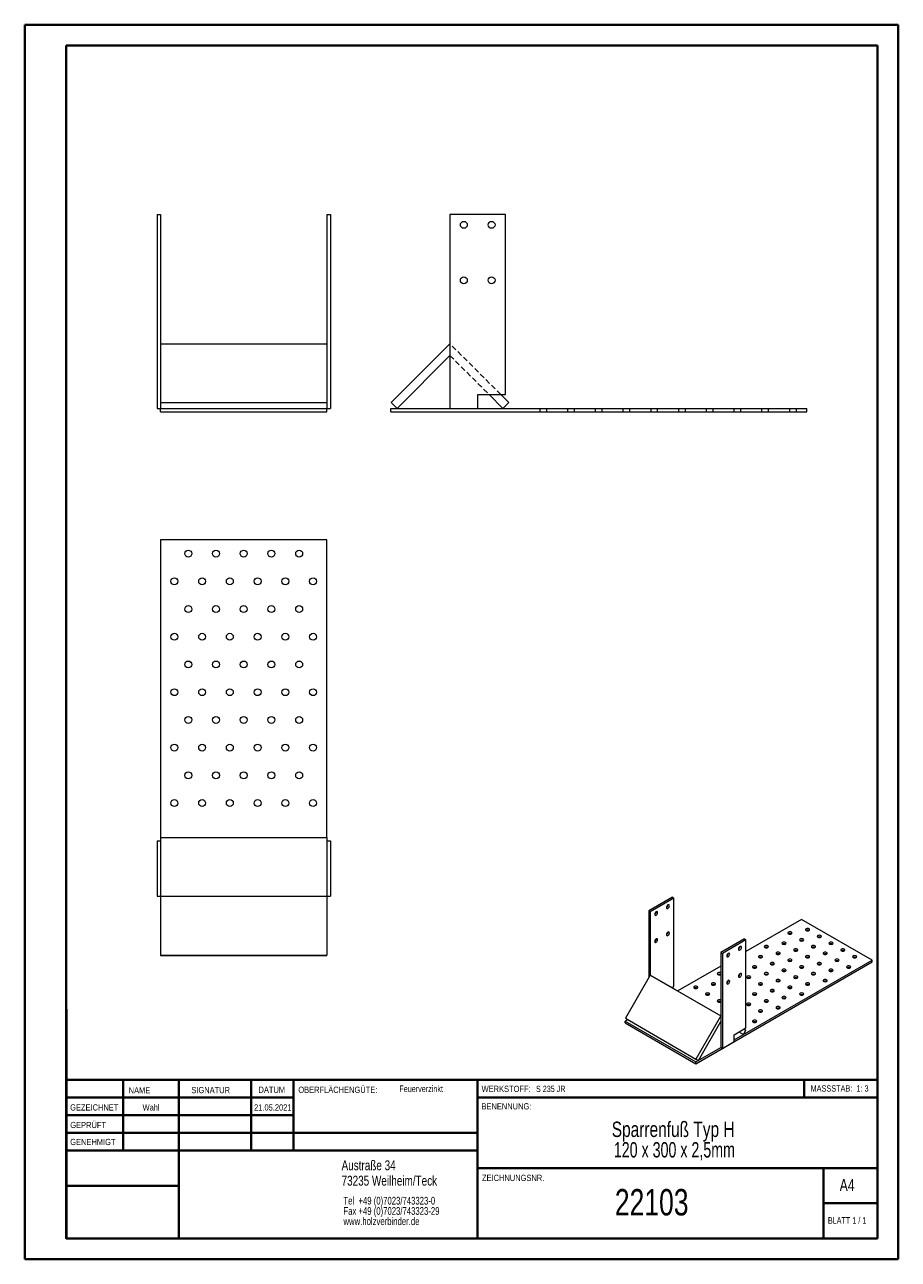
# Model space of a CAD drawing. Header units: millimetres. Extents: x 0 to 210, y 0 to 297.
import ezdxf

# ---------------------------------------------------------------- set-up
doc = ezdxf.new("R2010")
doc.units = ezdxf.units.MM
doc.linetypes.add('HIDDEN', pattern=[1.905, 1.27, -0.635])
doc.styles.add('SLDTEXTSTYLE0', font='TXT', dxfattribs={"width": 0.75})
doc.styles.add('SLDTEXTSTYLE1', font='TXT', dxfattribs={"width": 0.681818})
doc.styles.add('SLDTEXTSTYLE2', font='TXT', dxfattribs={"width": 0.7})
doc.styles.add('SLDTEXTSTYLE3', font='TXT', dxfattribs={"width": 0.6875})
doc.styles.add('SLDTEXTSTYLE4', font='TXT', dxfattribs={"width": 0.691176})

# ---------------------------------------------------------------- blocks, each defined once
blk = doc.blocks.new('SW_NOTE_0')
at = {"color": 0, "linetype": 'Continuous', "lineweight": 0, "char_height": 1.8521, "attachment_point": 1, "style": 'SLDTEXTSTYLE0'}
for s, insert in [('Tel  +49 (0)7023/743323-0', (0, 2.39)), ('Fax +49 (0)7023/743323-29', (0, -0.08)), ('www.holzverbinder.de', (0, -2.55))]:
    blk.add_mtext(s, dxfattribs=dict(at, insert=insert))
blk = doc.blocks.new('SW_NOTE_1')
at = {"color": 0, "linetype": 'Continuous', "lineweight": 0, "char_height": 3.7042, "attachment_point": 2}
for s, insert, style in [('Sparrenfuß Typ H', (19.85, 4.77), 'SLDTEXTSTYLE0'), ('120 x 300 x 2,5mm', (20.15, -0.16), 'SLDTEXTSTYLE4')]:
    blk.add_mtext(s, dxfattribs=dict(at, insert=insert, style=style))

msp = doc.modelspace()

# ---------------------------------------------------------------- linework, layer by layer
at = {"color": 7, "linetype": 'Continuous', "lineweight": 40}
for p, q in [((0.08, 0.21), (0.08, 297.21)), ((0.08, 297.21), (210.08, 297.21)), ((210.08, 0.21), (210.08, 297.21)), ((210.08, 292.21), (210.08, 297.21)), ((10.08, 292.21), (205.08, 292.21)), ((10.08, 5.21), (10.08, 292.21)), ((205.08, 5.21), (205.08, 292.21)), ((10.11, 60.37), (10.11, 5.12)), ((205.08, 43.37), (10.11, 43.37)), ((23.71, 43.37), (23.71, 26.37)), ((37.1, 43.37), (37.1, 5.12)), ((54.51, 43.37), (54.51, 26.37)), ((64.71, 26.37), (64.71, 43.37)), ((108.91, 43.37), (108.91, 5.12)), ((187.47, 39.12), (187.47, 43.37)), ((64.71, 39.1), (10.11, 39.1)), ((205.08, 39.12), (108.91, 39.12)), ((64.71, 34.87), (10.11, 34.87)), ((108.91, 30.62), (10.11, 30.62)), ((108.91, 26.37), (10.11, 26.37)), ((108.91, 22.12), (205.08, 22.12)), ((192.08, 5.21), (192.08, 22.21)), ((37.1, 17.87), (10.11, 17.87)), ((10.11, 13.71), (10.08, 13.71)), ((205.08, 13.71), (192.08, 13.71)), ((10.11, 9.46), (10.08, 9.46)), ((10.08, 5.21), (205.08, 5.21)), ((205.08, 5.21), (180.99, 5.21)), ((0.08, 0.21), (210.08, 0.21))]:
    msp.add_line(p, q, dxfattribs=at)
at = {"color": 7, "linetype": 'Continuous', "lineweight": 15}
for p, q in [((31.89, 251.57), (31.89, 204.9)), ((31.89, 251.57), (32.73, 251.57)), ((32.73, 251.57), (32.73, 220.46)), ((72.73, 251.57), (72.73, 220.46)), ((72.73, 251.57), (73.56, 251.57)), ((73.56, 251.57), (73.56, 204.9)), ((102.3, 251.57), (102.3, 204.9)), ((115.64, 251.57), (102.3, 251.57)), ((115.64, 208.24), (115.64, 251.57)), ((32.73, 220.46), (72.73, 220.46)), ((32.73, 220.46), (32.73, 206.32)), ((72.73, 220.46), (72.73, 206.32)), ((102.3, 220.46), (88.17, 206.32)), ((89.58, 204.9), (102.3, 217.63)), ((108.97, 204.9), (108.97, 208.24)), ((108.97, 208.24), (115.64, 208.24)), ((111.71, 208.24), (115.04, 204.91)), ((116.45, 206.33), (114.54, 208.24)), ((32.73, 206.32), (72.73, 206.32)), ((32.73, 206.32), (32.73, 204.9)), ((72.73, 206.32), (72.73, 204.9)), ((88.17, 206.32), (89.58, 204.9)), ((115.04, 204.91), (116.45, 206.33)), ((31.89, 204.9), (32.73, 204.9)), ((32.73, 204.07), (32.73, 204.9)), ((32.73, 204.9), (72.73, 204.9)), ((32.73, 204.07), (72.73, 204.07)), ((72.73, 204.07), (72.73, 204.9)), ((72.73, 204.9), (73.56, 204.9)), ((88.07, 204.07), (88.07, 204.9)), ((88.07, 204.9), (102.3, 204.9)), ((88.07, 204.07), (188.07, 204.07)), ((102.3, 204.9), (108.97, 204.9)), ((108.97, 204.9), (188.07, 204.9)), ((188.07, 204.07), (188.07, 204.9)), ((32.73, 173.31), (32.73, 101.7)), ((72.73, 173.31), (32.73, 173.31)), ((72.73, 101.7), (72.73, 173.31)), ((32.73, 101.7), (72.73, 101.7)), ((32.73, 101.7), (32.73, 100.88)), ((72.73, 101.7), (72.73, 100.88)), ((31.89, 100.88), (31.89, 87.55)), ((31.89, 100.88), (32.73, 100.88)), ((32.73, 100.88), (32.73, 87.55)), ((72.73, 100.88), (72.73, 87.55)), ((72.73, 100.88), (73.56, 100.88)), ((73.56, 100.88), (73.56, 87.55)), ((31.89, 87.55), (32.73, 87.55)), ((32.73, 87.55), (32.73, 73.41)), ((32.73, 87.55), (72.73, 87.55)), ((72.73, 87.55), (72.73, 73.41)), ((72.73, 87.55), (73.56, 87.55)), ((155.77, 87.3), (150.11, 84.03)), ((156.12, 87.09), (150.46, 83.83)), ((155.77, 87.3), (156.12, 87.09)), ((156.12, 65.86), (156.12, 87.09)), ((150.11, 84.03), (150.46, 83.83)), ((150.11, 84.03), (150.11, 67.97)), ((150.46, 83.83), (150.46, 68.59)), ((186.85, 81.97), (173.45, 74.23)), ((203.82, 72.17), (186.85, 81.97)), ((173.09, 77.29), (167.44, 74.03)), ((173.09, 77.29), (173.45, 77.09)), ((173.45, 77.09), (167.79, 73.82)), ((173.45, 55.86), (173.45, 77.09)), ((32.73, 73.41), (72.73, 73.41)), ((32.73, 73.41), (32.73, 73.31)), ((32.73, 73.31), (72.73, 73.31)), ((72.73, 73.31), (72.73, 73.41)), ((161.39, 47.27), (203.82, 71.76)), ((167.44, 74.03), (167.79, 73.82)), ((167.44, 74.03), (167.44, 51.17)), ((167.79, 73.82), (167.79, 50.96)), ((170.62, 53), (203.82, 72.17)), ((203.82, 71.76), (203.82, 72.17)), ((150.46, 68.59), (144.47, 58.19)), ((150.46, 68.59), (167.44, 58.79)), ((156.47, 65.13), (150.46, 68.59)), ((167.44, 70.76), (157.07, 64.78)), ((155.66, 65.59), (156.12, 65.86)), ((156.47, 65.13), (167.44, 58.79)), ((145.07, 57.85), (144.42, 57.47)), ((144.42, 57.47), (161.39, 47.68)), ((144.42, 57.07), (144.42, 57.47)), ((144.42, 57.07), (161.39, 47.27)), ((144.47, 58.19), (161.44, 48.4)), ((167.44, 58.79), (161.44, 48.4)), ((162.04, 48.05), (167.44, 57.4)), ((170.62, 54.23), (173.45, 55.86)), ((170.62, 52.59), (170.62, 54.23)), ((171.78, 54.9), (172.84, 54.29)), ((172.84, 54.29), (173.44, 55.33)), ((173.44, 55.33), (172.98, 55.59)), ((172.98, 55.59), (173.44, 55.33)), ((161.39, 47.68), (167.44, 51.17)), ((167.44, 51.17), (167.79, 50.96)), ((167.79, 50.96), (170.62, 52.59)), ((161.39, 47.27), (161.39, 47.68)), ((161.44, 48.4), (162.04, 48.05))]:
    msp.add_line(p, q, dxfattribs=at)
at = {"color": 7, "linetype": 'HIDDEN', "lineweight": 0}
for p, q in [((114.54, 208.24), (102.3, 220.46)), ((102.3, 217.63), (102.31, 217.64)), ((102.31, 217.64), (111.71, 208.24)), ((123.9, 204.9), (123.9, 204.07)), ((125.57, 204.07), (125.57, 204.9)), ((130.57, 204.9), (130.57, 204.07)), ((132.23, 204.07), (132.23, 204.9)), ((137.23, 204.9), (137.23, 204.07)), ((138.9, 204.07), (138.9, 204.9)), ((143.9, 204.9), (143.9, 204.07)), ((145.57, 204.07), (145.57, 204.9)), ((150.57, 204.9), (150.57, 204.07)), ((152.23, 204.07), (152.23, 204.9)), ((157.23, 204.9), (157.23, 204.07)), ((158.9, 204.07), (158.9, 204.9)), ((163.9, 204.9), (163.9, 204.07)), ((165.57, 204.07), (165.57, 204.9)), ((170.57, 204.9), (170.57, 204.07)), ((172.23, 204.07), (172.23, 204.9)), ((177.23, 204.9), (177.23, 204.07)), ((178.9, 204.07), (178.9, 204.9)), ((183.9, 204.9), (183.9, 204.07)), ((185.57, 204.07), (185.57, 204.9))]:
    msp.add_line(p, q, dxfattribs=at)
at = {"color": 7, "linetype": 'Continuous', "lineweight": 0}
for p, q in [((64.71, 39.12), (10.11, 39.12)), ((23.71, 5.21), (23.71, 5.12)), ((54.51, 5.21), (54.51, 5.12))]:
    msp.add_line(p, q, dxfattribs=at)
at = {"color": 7, "linetype": 'Continuous', "lineweight": 15, "flags": 128}
for points in [[(152.23, 83.62), (152.21, 83.76), (152.13, 83.85), (152.01, 83.87), (151.88, 83.83), (151.74, 83.72), (151.63, 83.56), (151.55, 83.38), (151.53, 83.21), (151.55, 83.07), (151.63, 82.98), (151.74, 82.96), (151.88, 83.01), (152.01, 83.12), (152.13, 83.27), (152.21, 83.45), (152.23, 83.62)], [(155.06, 85.25), (155.03, 85.39), (154.96, 85.48), (154.84, 85.51), (154.71, 85.46), (154.57, 85.35), (154.46, 85.19), (154.38, 85.02), (154.35, 84.85), (154.38, 84.71), (154.46, 84.62), (154.57, 84.59), (154.71, 84.64), (154.84, 84.75), (154.96, 84.91), (155.03, 85.08), (155.06, 85.25)], [(152.23, 77.09), (152.21, 77.23), (152.13, 77.32), (152.01, 77.34), (151.88, 77.29), (151.74, 77.18), (151.63, 77.03), (151.55, 76.85), (151.53, 76.68), (151.55, 76.54), (151.63, 76.45), (151.74, 76.43), (151.88, 76.48), (152.01, 76.59), (152.13, 76.74), (152.21, 76.92), (152.23, 77.09)], [(155.06, 78.72), (155.03, 78.86), (154.96, 78.95), (154.84, 78.97), (154.71, 78.93), (154.57, 78.82), (154.46, 78.66), (154.38, 78.49), (154.35, 78.31), (154.38, 78.17), (154.46, 78.08), (154.57, 78.06), (154.71, 78.11), (154.84, 78.22), (154.96, 78.37), (155.03, 78.55), (155.06, 78.72)], [(183.67, 78.5), (183.83, 78.43), (184.02, 78.41), (184.21, 78.43), (184.38, 78.5), (184.48, 78.59), (184.52, 78.7), (184.48, 78.81), (184.38, 78.91), (184.21, 78.97), (184.02, 78.99), (183.83, 78.97), (183.67, 78.91), (183.56, 78.81), (183.52, 78.7), (183.56, 78.59), (183.67, 78.5)], [(186.5, 76.86), (186.66, 76.8), (186.85, 76.78), (187.04, 76.8), (187.2, 76.86), (187.31, 76.96), (187.35, 77.07), (187.31, 77.18), (187.2, 77.27), (187.04, 77.34), (186.85, 77.36), (186.66, 77.34), (186.5, 77.27), (186.39, 77.18), (186.35, 77.07), (186.39, 76.96), (186.5, 76.86)], [(187.91, 79.31), (188.07, 79.25), (188.26, 79.23), (188.46, 79.25), (188.62, 79.31), (188.73, 79.41), (188.76, 79.52), (188.73, 79.63), (188.62, 79.72), (188.46, 79.78), (188.26, 79.81), (188.07, 79.78), (187.91, 79.72), (187.8, 79.63), (187.76, 79.52), (187.8, 79.41), (187.91, 79.31)], [(190.74, 77.68), (190.9, 77.62), (191.09, 77.6), (191.28, 77.62), (191.45, 77.68), (191.55, 77.77), (191.59, 77.89), (191.55, 78), (191.45, 78.09), (191.28, 78.15), (191.09, 78.17), (190.9, 78.15), (190.74, 78.09), (190.63, 78), (190.59, 77.89), (190.63, 77.77), (190.74, 77.68)], [(172.39, 75.25), (172.36, 75.39), (172.28, 75.48), (172.17, 75.5), (172.03, 75.46), (171.9, 75.35), (171.78, 75.19), (171.7, 75.02), (171.68, 74.84), (171.7, 74.7), (171.78, 74.62), (171.9, 74.59), (172.03, 74.64), (172.17, 74.75), (172.28, 74.9), (172.36, 75.08), (172.39, 75.25)], [(178.01, 75.23), (178.17, 75.17), (178.36, 75.15), (178.56, 75.17), (178.72, 75.23), (178.83, 75.33), (178.86, 75.44), (178.83, 75.55), (178.72, 75.64), (178.56, 75.7), (178.36, 75.72), (178.17, 75.7), (178.01, 75.64), (177.9, 75.55), (177.86, 75.44), (177.9, 75.33), (178.01, 75.23)], [(182.25, 76.05), (182.42, 75.99), (182.61, 75.96), (182.8, 75.99), (182.96, 76.05), (183.07, 76.14), (183.11, 76.25), (183.07, 76.36), (182.96, 76.46), (182.8, 76.52), (182.61, 76.54), (182.42, 76.52), (182.25, 76.46), (182.15, 76.36), (182.11, 76.25), (182.15, 76.14), (182.25, 76.05)], [(185.08, 74.42), (185.24, 74.35), (185.44, 74.33), (185.63, 74.35), (185.79, 74.42), (185.9, 74.51), (185.94, 74.62), (185.9, 74.73), (185.79, 74.82), (185.63, 74.89), (185.44, 74.91), (185.24, 74.89), (185.08, 74.82), (184.97, 74.73), (184.94, 74.62), (184.97, 74.51), (185.08, 74.42)], [(189.32, 75.23), (189.49, 75.17), (189.68, 75.15), (189.87, 75.17), (190.03, 75.23), (190.14, 75.33), (190.18, 75.44), (190.14, 75.55), (190.03, 75.64), (189.87, 75.7), (189.68, 75.72), (189.49, 75.7), (189.32, 75.64), (189.22, 75.55), (189.18, 75.44), (189.22, 75.33), (189.32, 75.23)], [(193.57, 76.05), (193.73, 75.99), (193.92, 75.96), (194.11, 75.99), (194.27, 76.05), (194.38, 76.14), (194.42, 76.25), (194.38, 76.36), (194.27, 76.46), (194.11, 76.52), (193.92, 76.54), (193.73, 76.52), (193.57, 76.46), (193.46, 76.36), (193.42, 76.25), (193.46, 76.14), (193.57, 76.05)], [(196.4, 74.42), (196.56, 74.35), (196.75, 74.33), (196.94, 74.35), (197.1, 74.42), (197.21, 74.51), (197.25, 74.62), (197.21, 74.73), (197.1, 74.82), (196.94, 74.89), (196.75, 74.91), (196.56, 74.89), (196.4, 74.82), (196.29, 74.73), (196.25, 74.62), (196.29, 74.51), (196.4, 74.42)], [(169.56, 73.62), (169.53, 73.76), (169.45, 73.85), (169.34, 73.87), (169.2, 73.82), (169.07, 73.72), (168.95, 73.56), (168.88, 73.38), (168.85, 73.21), (168.88, 73.07), (168.95, 72.98), (169.07, 72.96), (169.2, 73.01), (169.34, 73.12), (169.45, 73.27), (169.53, 73.45), (169.56, 73.62)], [(176.6, 72.78), (176.76, 72.72), (176.95, 72.7), (177.14, 72.72), (177.3, 72.78), (177.41, 72.88), (177.45, 72.99), (177.41, 73.1), (177.3, 73.19), (177.14, 73.25), (176.95, 73.28), (176.76, 73.25), (176.6, 73.19), (176.49, 73.1), (176.45, 72.99), (176.49, 72.88), (176.6, 72.78)], [(179.43, 71.15), (179.59, 71.09), (179.78, 71.07), (179.97, 71.09), (180.13, 71.15), (180.24, 71.24), (180.28, 71.35), (180.24, 71.46), (180.13, 71.56), (179.97, 71.62), (179.78, 71.64), (179.59, 71.62), (179.43, 71.56), (179.32, 71.46), (179.28, 71.35), (179.32, 71.24), (179.43, 71.15)], [(180.84, 73.6), (181, 73.54), (181.19, 73.51), (181.38, 73.54), (181.55, 73.6), (181.65, 73.69), (181.69, 73.8), (181.65, 73.91), (181.55, 74.01), (181.38, 74.07), (181.19, 74.09), (181, 74.07), (180.84, 74.01), (180.73, 73.91), (180.69, 73.8), (180.73, 73.69), (180.84, 73.6)], [(183.67, 71.97), (183.83, 71.9), (184.02, 71.88), (184.21, 71.9), (184.38, 71.97), (184.48, 72.06), (184.52, 72.17), (184.48, 72.28), (184.38, 72.37), (184.21, 72.44), (184.02, 72.46), (183.83, 72.44), (183.67, 72.37), (183.56, 72.28), (183.52, 72.17), (183.56, 72.06), (183.67, 71.97)], [(187.91, 72.78), (188.07, 72.72), (188.26, 72.7), (188.46, 72.72), (188.62, 72.78), (188.73, 72.88), (188.76, 72.99), (188.73, 73.1), (188.62, 73.19), (188.46, 73.25), (188.26, 73.28), (188.07, 73.25), (187.91, 73.19), (187.8, 73.1), (187.76, 72.99), (187.8, 72.88), (187.91, 72.78)], [(190.74, 71.15), (190.9, 71.09), (191.09, 71.07), (191.28, 71.09), (191.45, 71.15), (191.55, 71.24), (191.59, 71.35), (191.55, 71.46), (191.45, 71.56), (191.28, 71.62), (191.09, 71.64), (190.9, 71.62), (190.74, 71.56), (190.63, 71.46), (190.59, 71.35), (190.63, 71.24), (190.74, 71.15)], [(192.15, 73.6), (192.32, 73.54), (192.51, 73.51), (192.7, 73.54), (192.86, 73.6), (192.97, 73.69), (193.01, 73.8), (192.97, 73.91), (192.86, 74.01), (192.7, 74.07), (192.51, 74.09), (192.32, 74.07), (192.15, 74.01), (192.04, 73.91), (192.01, 73.8), (192.04, 73.69), (192.15, 73.6)], [(194.98, 71.97), (195.14, 71.9), (195.34, 71.88), (195.53, 71.9), (195.69, 71.97), (195.8, 72.06), (195.84, 72.17), (195.8, 72.28), (195.69, 72.37), (195.53, 72.44), (195.34, 72.46), (195.14, 72.44), (194.98, 72.37), (194.87, 72.28), (194.84, 72.17), (194.87, 72.06), (194.98, 71.97)], [(199.22, 72.78), (199.39, 72.72), (199.58, 72.7), (199.77, 72.72), (199.93, 72.78), (200.04, 72.88), (200.08, 72.99), (200.04, 73.1), (199.93, 73.19), (199.77, 73.25), (199.58, 73.28), (199.39, 73.25), (199.22, 73.19), (199.12, 73.1), (199.08, 72.99), (199.12, 72.88), (199.22, 72.78)], [(167.44, 69.09), (167.4, 69.11), (167.24, 69.17), (167.05, 69.19), (166.86, 69.17), (166.7, 69.11), (166.59, 69.02), (166.55, 68.9), (166.59, 68.79), (166.7, 68.7)], [(172.39, 68.72), (172.36, 68.86), (172.28, 68.95), (172.17, 68.97), (172.03, 68.93), (171.9, 68.82), (171.78, 68.66), (171.7, 68.48), (171.68, 68.31), (171.7, 68.17), (171.78, 68.08), (171.9, 68.06), (172.03, 68.11), (172.17, 68.22), (172.28, 68.37), (172.36, 68.55), (172.39, 68.72)], [(173.77, 67.88), (173.93, 67.82), (174.12, 67.8), (174.31, 67.82), (174.48, 67.88), (174.58, 67.98), (174.62, 68.09), (174.58, 68.2), (174.48, 68.29), (174.31, 68.35), (174.12, 68.38), (173.93, 68.35), (173.77, 68.29), (173.66, 68.2), (173.62, 68.09), (173.66, 67.98), (173.77, 67.88)], [(175.18, 70.33), (175.34, 70.27), (175.54, 70.25), (175.73, 70.27), (175.89, 70.33), (176, 70.43), (176.04, 70.54), (176, 70.65), (175.89, 70.74), (175.73, 70.8), (175.54, 70.83), (175.34, 70.8), (175.18, 70.74), (175.07, 70.65), (175.04, 70.54), (175.07, 70.43), (175.18, 70.33)], [(178.01, 68.7), (178.17, 68.64), (178.36, 68.62), (178.56, 68.64), (178.72, 68.7), (178.83, 68.79), (178.86, 68.9), (178.83, 69.02), (178.72, 69.11), (178.56, 69.17), (178.36, 69.19), (178.17, 69.17), (178.01, 69.11), (177.9, 69.02), (177.86, 68.9), (177.9, 68.79), (178.01, 68.7)], [(182.25, 69.52), (182.42, 69.45), (182.61, 69.43), (182.8, 69.45), (182.96, 69.52), (183.07, 69.61), (183.11, 69.72), (183.07, 69.83), (182.96, 69.93), (182.8, 69.99), (182.61, 70.01), (182.42, 69.99), (182.25, 69.93), (182.15, 69.83), (182.11, 69.72), (182.15, 69.61), (182.25, 69.52)], [(185.08, 67.88), (185.24, 67.82), (185.44, 67.8), (185.63, 67.82), (185.79, 67.88), (185.9, 67.98), (185.94, 68.09), (185.9, 68.2), (185.79, 68.29), (185.63, 68.35), (185.44, 68.38), (185.24, 68.35), (185.08, 68.29), (184.97, 68.2), (184.94, 68.09), (184.97, 67.98), (185.08, 67.88)], [(186.5, 70.33), (186.66, 70.27), (186.85, 70.25), (187.04, 70.27), (187.2, 70.33), (187.31, 70.43), (187.35, 70.54), (187.31, 70.65), (187.2, 70.74), (187.04, 70.8), (186.85, 70.83), (186.66, 70.8), (186.5, 70.74), (186.39, 70.65), (186.35, 70.54), (186.39, 70.43), (186.5, 70.33)], [(189.32, 68.7), (189.49, 68.64), (189.68, 68.62), (189.87, 68.64), (190.03, 68.7), (190.14, 68.79), (190.18, 68.9), (190.14, 69.02), (190.03, 69.11), (189.87, 69.17), (189.68, 69.19), (189.49, 69.17), (189.32, 69.11), (189.22, 69.02), (189.18, 68.9), (189.22, 68.79), (189.32, 68.7)], [(193.57, 69.52), (193.73, 69.45), (193.92, 69.43), (194.11, 69.45), (194.27, 69.52), (194.38, 69.61), (194.42, 69.72), (194.38, 69.83), (194.27, 69.93), (194.11, 69.99), (193.92, 70.01), (193.73, 69.99), (193.57, 69.93), (193.46, 69.83), (193.42, 69.72), (193.46, 69.61), (193.57, 69.52)], [(197.81, 70.33), (197.97, 70.27), (198.16, 70.25), (198.35, 70.27), (198.52, 70.33), (198.63, 70.43), (198.66, 70.54), (198.63, 70.65), (198.52, 70.74), (198.35, 70.8), (198.16, 70.83), (197.97, 70.8), (197.81, 70.74), (197.7, 70.65), (197.66, 70.54), (197.7, 70.43), (197.81, 70.33)], [(161.04, 65.43), (161.2, 65.37), (161.39, 65.35), (161.59, 65.37), (161.75, 65.43), (161.86, 65.53), (161.89, 65.64), (161.86, 65.75), (161.75, 65.84), (161.59, 65.91), (161.39, 65.93), (161.2, 65.91), (161.04, 65.84), (160.93, 65.75), (160.89, 65.64), (160.93, 65.53), (161.04, 65.43)], [(165.28, 66.25), (165.45, 66.19), (165.64, 66.17), (165.83, 66.19), (165.99, 66.25), (166.1, 66.34), (166.14, 66.46), (166.1, 66.57), (165.99, 66.66), (165.83, 66.72), (165.64, 66.74), (165.45, 66.72), (165.28, 66.66), (165.17, 66.57), (165.14, 66.46), (165.17, 66.34), (165.28, 66.25)], [(169.56, 67.09), (169.53, 67.23), (169.45, 67.32), (169.34, 67.34), (169.2, 67.29), (169.07, 67.18), (168.95, 67.03), (168.88, 66.85), (168.85, 66.68), (168.88, 66.54), (168.95, 66.45), (169.07, 66.43), (169.2, 66.48), (169.34, 66.58), (169.45, 66.74), (169.53, 66.92), (169.56, 67.09)], [(176.6, 66.25), (176.76, 66.19), (176.95, 66.17), (177.14, 66.19), (177.3, 66.25), (177.41, 66.34), (177.45, 66.46), (177.41, 66.57), (177.3, 66.66), (177.14, 66.72), (176.95, 66.74), (176.76, 66.72), (176.6, 66.66), (176.49, 66.57), (176.45, 66.46), (176.49, 66.34), (176.6, 66.25)], [(180.84, 67.07), (181, 67.01), (181.19, 66.98), (181.38, 67.01), (181.55, 67.07), (181.65, 67.16), (181.69, 67.27), (181.65, 67.38), (181.55, 67.48), (181.38, 67.54), (181.19, 67.56), (181, 67.54), (180.84, 67.48), (180.73, 67.38), (180.69, 67.27), (180.73, 67.16), (180.84, 67.07)], [(183.67, 65.43), (183.83, 65.37), (184.02, 65.35), (184.21, 65.37), (184.38, 65.43), (184.48, 65.53), (184.52, 65.64), (184.48, 65.75), (184.38, 65.84), (184.21, 65.91), (184.02, 65.93), (183.83, 65.91), (183.67, 65.84), (183.56, 65.75), (183.52, 65.64), (183.56, 65.53), (183.67, 65.43)], [(187.91, 66.25), (188.07, 66.19), (188.26, 66.17), (188.46, 66.19), (188.62, 66.25), (188.73, 66.34), (188.76, 66.46), (188.73, 66.57), (188.62, 66.66), (188.46, 66.72), (188.26, 66.74), (188.07, 66.72), (187.91, 66.66), (187.8, 66.57), (187.76, 66.46), (187.8, 66.34), (187.91, 66.25)], [(192.15, 67.07), (192.32, 67.01), (192.51, 66.98), (192.7, 67.01), (192.86, 67.07), (192.97, 67.16), (193.01, 67.27), (192.97, 67.38), (192.86, 67.48), (192.7, 67.54), (192.51, 67.56), (192.32, 67.54), (192.15, 67.48), (192.04, 67.38), (192.01, 67.27), (192.04, 67.16), (192.15, 67.07)], [(163.87, 63.8), (164.03, 63.74), (164.22, 63.72), (164.41, 63.74), (164.58, 63.8), (164.68, 63.9), (164.72, 64.01), (164.68, 64.12), (164.58, 64.21), (164.41, 64.27), (164.22, 64.29), (164.03, 64.27), (163.87, 64.21), (163.76, 64.12), (163.72, 64.01), (163.76, 63.9), (163.87, 63.8)], [(167.44, 62.56), (167.4, 62.58), (167.24, 62.64), (167.05, 62.66), (166.86, 62.64), (166.7, 62.58), (166.59, 62.48), (166.55, 62.37), (166.59, 62.26), (166.7, 62.17), (166.7, 62.17)], [(175.18, 63.8), (175.34, 63.74), (175.54, 63.72), (175.73, 63.74), (175.89, 63.8), (176, 63.9), (176.04, 64.01), (176, 64.12), (175.89, 64.21), (175.73, 64.27), (175.54, 64.29), (175.34, 64.27), (175.18, 64.21), (175.07, 64.12), (175.04, 64.01), (175.07, 63.9), (175.18, 63.8)], [(178.01, 62.17), (178.17, 62.11), (178.36, 62.08), (178.56, 62.11), (178.72, 62.17), (178.83, 62.26), (178.86, 62.37), (178.83, 62.48), (178.72, 62.58), (178.56, 62.64), (178.36, 62.66), (178.17, 62.64), (178.01, 62.58), (177.9, 62.48), (177.86, 62.37), (177.9, 62.26), (178.01, 62.17)], [(179.43, 64.62), (179.59, 64.56), (179.78, 64.53), (179.97, 64.56), (180.13, 64.62), (180.24, 64.71), (180.28, 64.82), (180.24, 64.93), (180.13, 65.03), (179.97, 65.09), (179.78, 65.11), (179.59, 65.09), (179.43, 65.03), (179.32, 64.93), (179.28, 64.82), (179.32, 64.71), (179.43, 64.62)], [(182.25, 62.99), (182.42, 62.92), (182.61, 62.9), (182.8, 62.92), (182.96, 62.99), (183.07, 63.08), (183.11, 63.19), (183.07, 63.3), (182.96, 63.39), (182.8, 63.46), (182.61, 63.48), (182.42, 63.46), (182.25, 63.39), (182.15, 63.3), (182.11, 63.19), (182.15, 63.08), (182.25, 62.99)], [(186.5, 63.8), (186.66, 63.74), (186.85, 63.72), (187.04, 63.74), (187.2, 63.8), (187.31, 63.9), (187.35, 64.01), (187.31, 64.12), (187.2, 64.21), (187.04, 64.27), (186.85, 64.29), (186.66, 64.27), (186.5, 64.21), (186.39, 64.12), (186.35, 64.01), (186.39, 63.9), (186.5, 63.8)], [(173.77, 61.35), (173.93, 61.29), (174.12, 61.27), (174.31, 61.29), (174.48, 61.35), (174.58, 61.45), (174.62, 61.56), (174.58, 61.67), (174.48, 61.76), (174.31, 61.82), (174.12, 61.85), (173.93, 61.82), (173.77, 61.76), (173.66, 61.67), (173.62, 61.56), (173.66, 61.45), (173.77, 61.35)], [(176.6, 59.72), (176.76, 59.66), (176.95, 59.64), (177.14, 59.66), (177.3, 59.72), (177.41, 59.81), (177.45, 59.92), (177.41, 60.03), (177.3, 60.13), (177.14, 60.19), (176.95, 60.21), (176.76, 60.19), (176.6, 60.13), (176.49, 60.03), (176.45, 59.92), (176.49, 59.81), (176.6, 59.72)], [(180.84, 60.54), (181, 60.47), (181.19, 60.45), (181.38, 60.47), (181.55, 60.54), (181.65, 60.63), (181.69, 60.74), (181.65, 60.85), (181.55, 60.94), (181.38, 61.01), (181.19, 61.03), (181, 61.01), (180.84, 60.94), (180.73, 60.85), (180.69, 60.74), (180.73, 60.63), (180.84, 60.54)], [(175.18, 57.27), (175.34, 57.21), (175.54, 57.19), (175.73, 57.21), (175.89, 57.27), (176, 57.36), (176.04, 57.47), (176, 57.59), (175.89, 57.68), (175.73, 57.74), (175.54, 57.76), (175.34, 57.74), (175.18, 57.68), (175.07, 57.59), (175.04, 57.47), (175.07, 57.36), (175.18, 57.27)]]:
    msp.add_lwpolyline(points, dxfattribs=at)
at = {"color": 7, "linetype": 'Continuous', "lineweight": 15}
for centre in [(105.64, 249.07), (112.3, 249.07), (105.64, 235.74), (112.3, 235.74), (39.39, 169.97), (46.06, 169.97), (52.73, 169.97), (59.39, 169.97), (66.06, 169.97), (36.06, 163.31), (42.73, 163.31), (49.39, 163.31), (56.06, 163.31), (62.73, 163.31), (69.39, 163.31), (39.39, 156.64), (46.06, 156.64), (52.73, 156.64), (59.39, 156.64), (66.06, 156.64), (36.06, 149.97), (42.73, 149.97), (49.39, 149.97), (56.06, 149.97), (62.73, 149.97), (69.39, 149.97), (39.39, 143.31), (46.06, 143.31), (52.73, 143.31), (59.39, 143.31), (66.06, 143.31), (36.06, 136.64), (42.73, 136.64), (49.39, 136.64), (56.06, 136.64), (62.73, 136.64), (69.39, 136.64), (39.39, 129.97), (46.06, 129.97), (52.73, 129.97), (59.39, 129.97), (66.06, 129.97), (36.06, 123.31), (42.73, 123.31), (49.39, 123.31), (56.06, 123.31), (62.73, 123.31), (69.39, 123.31), (39.39, 116.64), (46.06, 116.64), (52.73, 116.64), (59.39, 116.64), (66.06, 116.64), (36.06, 109.97), (42.73, 109.97), (49.39, 109.97), (56.06, 109.97), (62.73, 109.97), (69.39, 109.97)]:
    msp.add_circle(centre, 0.833, dxfattribs=at)
for centre, radius, start, end in [((151.11, 83.86), 0.768, 302.6055, 357.3945), ((153.94, 85.49), 0.768, 302.6055, 357.3945), ((151.11, 77.33), 0.768, 302.6055, 357.3945), ((153.94, 78.96), 0.768, 302.6055, 357.3945), ((184.02, 77.81), 0.769, 62.6158, 117.3842), ((188.26, 78.63), 0.769, 62.6158, 117.3842), ((191.09, 77), 0.769, 62.6158, 117.3842), ((171.26, 75.49), 0.768, 302.6055, 357.3945), ((178.36, 74.55), 0.769, 62.6158, 117.3842), ((182.61, 75.37), 0.769, 62.6158, 117.3842), ((185.44, 73.73), 0.769, 62.6158, 117.3842), ((186.85, 76.18), 0.769, 62.6158, 117.3842), ((189.68, 74.55), 0.769, 62.6158, 117.3842), ((193.92, 75.37), 0.769, 62.6158, 117.3842), ((196.75, 73.73), 0.769, 62.6158, 117.3842), ((168.44, 73.86), 0.768, 302.6055, 357.3945), ((176.95, 72.1), 0.769, 62.6158, 117.3842), ((181.19, 72.92), 0.769, 62.6158, 117.3842), ((184.02, 71.28), 0.769, 62.6158, 117.3842), ((188.26, 72.1), 0.769, 62.6158, 117.3842), ((192.51, 72.92), 0.769, 62.6158, 117.3842), ((195.34, 71.28), 0.769, 62.6158, 117.3842), ((199.58, 72.1), 0.769, 62.6158, 117.3842), ((167.05, 68.02), 0.769, 62.6158, 117.3842), ((167.05, 69.34), 0.731, 241.1979, 301.8388), ((171.26, 68.96), 0.768, 302.6055, 357.3945), ((175.54, 69.65), 0.769, 62.6158, 117.3842), ((178.36, 68.02), 0.769, 62.6158, 117.3842), ((179.78, 70.47), 0.769, 62.6158, 117.3842), ((182.61, 68.83), 0.769, 62.6158, 117.3842), ((186.85, 69.65), 0.769, 62.6158, 117.3842), ((189.68, 68.02), 0.769, 62.6158, 117.3842), ((191.09, 70.47), 0.769, 62.6158, 117.3842), ((193.92, 68.83), 0.769, 62.6158, 117.3842), ((198.16, 69.65), 0.769, 62.6158, 117.3842), ((161.39, 64.75), 0.769, 62.6158, 117.3842), ((165.64, 65.57), 0.769, 62.6158, 117.3842), ((168.44, 67.33), 0.768, 302.6055, 357.3945), ((174.12, 67.2), 0.769, 62.6158, 117.3842), ((176.95, 65.57), 0.769, 62.6158, 117.3842), ((181.19, 66.39), 0.769, 62.6158, 117.3842), ((184.02, 64.75), 0.769, 62.6158, 117.3842), ((185.44, 67.2), 0.769, 62.6158, 117.3842), ((188.26, 65.57), 0.769, 62.6158, 117.3842), ((192.51, 66.39), 0.769, 62.6158, 117.3842), ((164.22, 63.12), 0.769, 62.6158, 117.3842), ((175.54, 63.12), 0.769, 62.6158, 117.3842), ((179.78, 63.94), 0.769, 62.6158, 117.3842), ((182.61, 62.3), 0.769, 62.6158, 117.3842), ((186.85, 63.12), 0.769, 62.6158, 117.3842), ((167.05, 61.49), 0.769, 62.6158, 117.3842), ((167.05, 62.81), 0.731, 241.1979, 301.8388), ((174.12, 60.67), 0.769, 62.6158, 117.3842), ((176.95, 59.04), 0.769, 62.6158, 117.3842), ((178.36, 61.49), 0.769, 62.6158, 117.3842), ((181.19, 59.85), 0.769, 62.6158, 117.3842), ((175.54, 56.59), 0.769, 62.6158, 117.3842)]:
    msp.add_arc(centre, radius, start, end, dxfattribs=at)

# ---------------------------------------------------------------- block references
at = {"color": 7, "linetype": 'Continuous', "lineweight": 0}
for name, p in [('SW_NOTE_1', (136.11, 28.57)), ('SW_NOTE_0', (76.7, 12.85))]:
    msp.add_blockref(name, p, dxfattribs=at)

# ---------------------------------------------------------------- texts
for s, insert, char_height, attachment_point, style in [('NAME', (25.07, 41.62), 1.5, 1, 'SLDTEXTSTYLE0'), ('SIGNATUR', (40.14, 41.68), 1.5, 1, 'SLDTEXTSTYLE0'), ('DATUM', (56.28, 41.74), 1.5, 1, 'SLDTEXTSTYLE0'), ('OBERFLÄCHENGÜTE:', (65.86, 41.74), 1.5, 1, 'SLDTEXTSTYLE0'), ('Feuerverzinkt', (90.14, 42.03), 1.5875, 1, 'SLDTEXTSTYLE0'), ('WERKSTOFF:', (109.91, 41.96), 1.5, 1, 'SLDTEXTSTYLE0'), ('S 235 JR', (122.99, 41.96), 1.5, 1, 'SLDTEXTSTYLE3'), ('MASSSTAB:  1: 3', (188.99, 42.07), 1.5, 1, 'SLDTEXTSTYLE2'), ('GEZEICHNET', (11, 37.51), 1.5, 1, 'SLDTEXTSTYLE0'), ('Wahl', (30.46, 37.5), 1.499, 2, 'SLDTEXTSTYLE0'), ('21.05.2021', (59.72, 37.5), 1.499, 2, 'SLDTEXTSTYLE0'), ('BENENNUNG:', (109.88, 37.77), 1.5, 1, 'SLDTEXTSTYLE0'), ('GEPRÜFT', (11.03, 33.28), 1.5, 1, 'SLDTEXTSTYLE0'), ('GENEHMIGT', (11.02, 29.19), 1.5, 1, 'SLDTEXTSTYLE0'), ('Austraße 34', (76.25, 24.02), 2.3813, 1, 'SLDTEXTSTYLE0'), ('73235 Weilheim/Teck', (76.25, 20.32), 2.3813, 1, 'SLDTEXTSTYLE0'), ('ZEICHNUNGSNR.', (110, 20.55), 1.5, 1, 'SLDTEXTSTYLE0'), ('A4', (196, 19.52), 2.91, 1, 'SLDTEXTSTYLE0'), ('22103', (150.8, 17.12), 6.35, 2, 'SLDTEXTSTYLE0'), ('BLATT 1 / 1', (193.16, 10.36), 1.5875, 1, 'SLDTEXTSTYLE1')]:
    msp.add_mtext(s, dxfattribs=dict(at, insert=insert, char_height=char_height, attachment_point=attachment_point, style=style))

doc.saveas('drawing.dxf')
